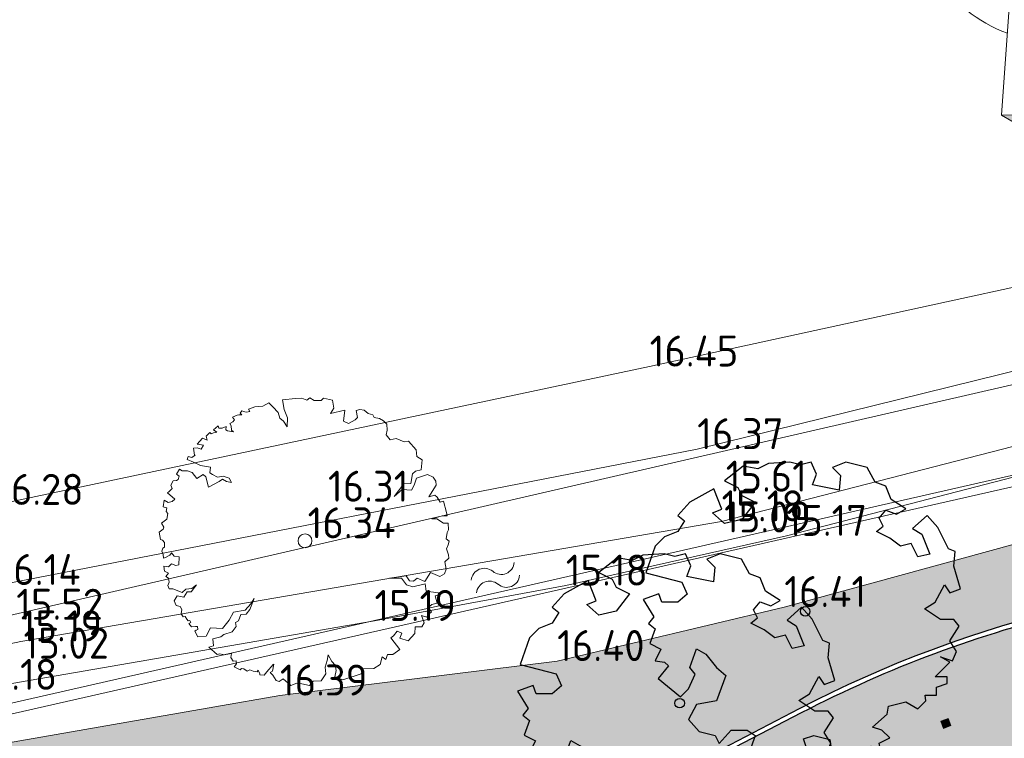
# Model space of a CAD drawing. Header units: metres. Extents: x 174255 to 175175, y 462028 to 462911.
# Tile 65 of 256: x 174477 to 174502, y 462612 to 462630. Entities that reach past the tile are written whole.
import ezdxf

# ---------------------------------------------------------------- set-up
doc = ezdxf.new("R2010")
doc.units = ezdxf.units.M
doc.linetypes.add('VH-OPSLUITBAND_120X250', pattern=[26, 16, -4, 2, -4])
for name, color, linetype, lineweight in [('B-ME-AL-PEIL_MAAIVELD-T20', 8, 'Continuous', 20), ('B-ME-GR-BOOM-S', 8, 'Continuous', 20), ('B-ME-IE-TERREINAFSCHEIDING_KUNSTMATIG_RASTERHEKWERK-G', 8, 'IE-TERREINAFSCHEIDING-KUNSTMATIG-OPEN', 20), ('B-ME-WH-WATERGANG_SLOOT_BODEM-G', 8, 'Continuous', 20), ('B-ME-WH-WATERGANG_SLOOT_INSTEEK-G', 8, 'Continuous', 20), ('B-WE-KL-TRACE_WENSTRACE-A', 252, 'Continuous', 20), ('B-WE-WH-WATER-S', 252, 'Continuous', 20), ('B-XX-KG-GRENS_PERCEEL-G', 213, 'Continuous', 20), ('N-WE-AL-WERKGRENS-G', 173, 'AL-WERKGRENS', 20), ('N-WE-VH-KANTOPSLUITING_ACHTERKANTBAND-G', 50, 'Continuous', 25), ('N-WE-VH-KANTOPSLUITING_OPSLUITBAND_120X250-G', 152, 'VH-OPSLUITBAND_120X250', 25), ('N-WE-VW-MARKERING_LANGS_STREEP_20-280_020-G', 7, 'Continuous', 20), ('X-XX-AL-NOORDPIJL-500-S', 7, 'Continuous', 20)]:
    doc.layers.add(name, color=color, linetype=linetype, lineweight=lineweight)
for name, color, linetype, lineweight, true_color in [('N-WE-GR-BOOM-2E-GROOTTE-S', 7, 'Continuous', 25, 0x00cc00), ('N-WE-GR-GRAS_BERM-BERMENMENGSEL-V', 70, 'Continuous', 25, 0x7fff00), ('N-WE-VH-VERHARDING_BETONSTRAATSTEEN_DUBBELKLINKERS_ROOD-V', 7, 'Continuous', 18, 0xff6a6a)]:
    doc.layers.add(name, color=color, linetype=linetype, lineweight=lineweight, true_color=true_color)
doc.styles.add('NLCS-ISO-M500-T20', font='NLCS-ISO.ttf', dxfattribs={"height": 1})
doc.linetypes.add('AL-WERKGRENS', pattern='A,10,[106,Afdeling.shx,S=1,R=0,X=0,Y=0],-2', length=12)
doc.linetypes.add('IE-TERREINAFSCHEIDING-KUNSTMATIG-OPEN', pattern='A,7,-1.5,[67,NLCS.SHX,S=0.75,R=0,X=0,Y=0],-1.5', length=10)

# ---------------------------------------------------------------- blocks, each defined once
blk = doc.blocks.new('boom')
blk.add_lwpolyline([(-0.3058869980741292, 1.961443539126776), (-0.367967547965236, 2.058375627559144), (-0.4348348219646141, 2.112359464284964), (-0.4631247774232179, 2.207472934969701), (-0.5531377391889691, 2.307727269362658), (-0.6209857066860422, 2.375745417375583), (-0.7266629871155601, 2.320002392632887), (-0.8640880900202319, 2.305284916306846), (-0.9726863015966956, 2.266609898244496), (-0.9458113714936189, 2.227808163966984), (-1.008520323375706, 2.215868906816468), (-1.03390285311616, 2.221838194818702), (-1.086159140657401, 2.23527011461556), (-1.117513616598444, 2.197960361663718), (-1.084666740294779, 2.169604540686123), (-1.135430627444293, 2.169604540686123), (-1.165292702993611, 2.165127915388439), (-1.249446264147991, 2.128632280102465), (-1.21374823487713, 2.083561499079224), (-1.238172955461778, 2.046001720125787), (-1.294538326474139, 2.021588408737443), (-1.271991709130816, 1.976517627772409), (-1.266355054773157, 1.907032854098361), (-1.228778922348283, 1.87322959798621), (-1.330235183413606, 1.893887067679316), (-1.364053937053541, 1.910788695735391), (-1.358417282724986, 1.967127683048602), (-1.424176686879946, 1.937080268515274), (-1.482420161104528, 1.940836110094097), (-1.493692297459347, 1.976517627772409), (-1.572603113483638, 1.910788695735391), (-1.514359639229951, 1.867595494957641), (-1.570723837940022, 1.860083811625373), (-1.615815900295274, 1.843182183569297), (-1.638361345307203, 1.865717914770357), (-1.702241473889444, 1.803745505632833), (-1.679694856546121, 1.732382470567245), (-1.763198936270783, 1.76855995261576), (-1.851489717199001, 1.662658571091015), (-1.745539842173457, 1.645008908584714), (-1.784387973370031, 1.57793787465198), (-1.85502083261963, 1.59911855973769), (-1.918591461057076, 1.595588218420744), (-1.900932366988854, 1.475567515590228), (-1.890337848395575, 1.47203717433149), (-1.943312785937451, 1.436737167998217), (-2.006882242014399, 1.450857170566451), (-2.02807127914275, 1.401436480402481), (-1.918591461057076, 1.352016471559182), (-1.794983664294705, 1.295535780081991), (-1.625464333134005, 1.267295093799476), (-1.636060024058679, 1.168454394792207), (-1.590148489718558, 1.140214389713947), (-1.505388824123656, 1.09432404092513), (-1.410034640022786, 1.111974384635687), (-1.304084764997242, 1.076673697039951), (-1.26170551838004, 1.006073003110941), (-1.349996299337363, 1.020193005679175), (-1.417098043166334, 1.059023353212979), (-1.473604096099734, 1.023723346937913), (-1.660781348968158, 0.9248826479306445), (-1.706692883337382, 1.101384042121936), (-1.752603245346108, 1.143744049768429), (-1.862084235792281, 1.073144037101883), (-1.939780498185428, 1.179044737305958), (-2.021009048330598, 1.207284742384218), (-2.112830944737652, 1.207284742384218), (-2.157668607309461, 1.233627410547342), (-2.207795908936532, 1.145943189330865), (-2.162274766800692, 1.111974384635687), (-2.179932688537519, 1.055493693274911), (-2.211717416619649, 1.041373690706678), (-2.265102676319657, 1.033418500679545), (-2.306358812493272, 0.9604088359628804), (-2.285881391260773, 0.9001723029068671), (-2.335325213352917, 0.8507516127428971), (-2.36357765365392, 0.8260412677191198), (-2.23643874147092, 0.7201405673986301), (-2.282350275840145, 0.6777805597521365), (-2.352983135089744, 0.6601302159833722), (-2.42008370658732, 0.6989605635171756), (-2.44127391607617, 0.5859991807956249), (-2.423615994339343, 0.5789391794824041), (-2.374173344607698, 0.5683495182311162), (-2.38476786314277, 0.5048088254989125), (-2.356514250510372, 0.4730384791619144), (-2.374173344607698, 0.3741977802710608), (-2.465995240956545, 0.3035970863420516), (-2.427147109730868, 0.236526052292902), (-2.437742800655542, 0.2012260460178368), (-2.508375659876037, 0.1518053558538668), (-2.487185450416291, 0.02472465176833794), (-2.448337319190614, 0.0106046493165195), (-2.416176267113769, -0.03011826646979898), (-2.416176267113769, -0.1056329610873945), (-2.442840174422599, -0.123401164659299), (-2.460616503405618, -0.1767057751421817), (-2.438396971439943, -0.2344522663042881), (-2.433952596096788, -0.2966413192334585), (-2.398399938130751, -0.2833149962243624), (-2.322850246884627, -0.2433367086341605), (-2.296186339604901, -0.2078003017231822), (-2.247301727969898, -0.2655467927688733), (-2.162863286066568, -0.2744312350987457), (-2.170781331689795, -0.412212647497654), (-2.219308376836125, -0.4221115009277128), (-2.295564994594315, -0.3943947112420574), (-2.347062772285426, -0.448839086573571), (-2.426291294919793, -0.4369604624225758), (-2.417377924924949, -0.5220912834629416), (-2.34508267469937, -0.5537682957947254), (-2.393609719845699, -0.6111823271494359), (-2.349044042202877, -0.6398890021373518), (-2.333198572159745, -0.7101722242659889), (-2.355987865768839, -0.7674179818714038), (-2.336416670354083, -0.8247080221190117), (-2.272109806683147, -0.8247080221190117), (-2.109946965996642, -0.8903817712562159), (-2.049833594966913, -0.8288998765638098), (-1.946385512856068, -0.8219134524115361), (-1.868099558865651, -0.7562390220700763), (-1.954772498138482, -0.8764089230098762), (-2.02606890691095, -0.8764089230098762), (-2.084783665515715, -0.9672351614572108), (-2.196619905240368, -0.9462752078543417), (-2.251139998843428, -1.030114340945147), (-2.214793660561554, -1.112556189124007), (-2.14674231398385, -1.126996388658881), (-2.119881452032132, -1.18313371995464), (-2.127207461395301, -1.255135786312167), (-2.094242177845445, -1.306391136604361), (-2.061276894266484, -1.301509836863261), (-2.033195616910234, -1.347883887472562), (-2.006334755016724, -1.373511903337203), (-1.983137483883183, -1.367409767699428), (-1.962381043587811, -1.402801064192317), (-1.996567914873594, -1.423547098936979), (-1.952614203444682, -1.480904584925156), (-1.881799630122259, -1.473582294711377), (-1.851276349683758, -1.476023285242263), (-1.84517192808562, -1.523617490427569), (-1.869590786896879, -1.535821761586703), (-1.89523006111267, -1.555347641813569), (-1.84293977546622, -1.650591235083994), (-1.701030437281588, -1.636952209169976), (-1.624783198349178, -1.495622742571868), (-1.419942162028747, -1.506018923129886), (-1.30532276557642, -1.364175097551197), (-1.231639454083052, -1.225058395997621), (-1.02696254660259, -1.195052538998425), (-0.9341758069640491, -1.083213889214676), (-0.8714082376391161, -0.9904691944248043), (-0.9478207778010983, -1.181413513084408), (-1.013317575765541, -1.26324698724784), (-1.100645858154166, -1.265974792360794), (-1.141581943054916, -1.377813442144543), (-1.196161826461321, -1.405091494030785), (-1.185246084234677, -1.473285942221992), (-1.253470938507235, -1.566029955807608), (-1.395380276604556, -1.609674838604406), (-1.449211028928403, -1.651869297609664), (-1.586414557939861, -1.683966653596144), (-1.572767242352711, -1.806074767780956), (-1.651909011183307, -1.830624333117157), (-1.512728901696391, -1.953374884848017), (-1.463606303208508, -1.94246366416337), (-1.389922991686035, -1.958829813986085), (-1.264387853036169, -1.937008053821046), (-1.274154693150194, -2.007791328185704), (-1.235320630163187, -2.06854835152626), (-1.186353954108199, -2.065173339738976), (-1.179600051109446, -2.117492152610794), (-1.220123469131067, -2.164747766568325), (-1.117126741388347, -2.220442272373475), (-1.091799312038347, -2.19850197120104), (-1.051275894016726, -2.200189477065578), (-0.9955564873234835, -2.244070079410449), (-0.9499673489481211, -2.220442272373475), (-0.8891822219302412, -2.242381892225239), (-0.8199550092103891, -2.252508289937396), (-0.8030696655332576, -2.225505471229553), (-0.7743658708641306, -2.28626249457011), (-0.7777434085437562, -2.306515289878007), (-0.7000729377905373, -2.313265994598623), (-0.6561731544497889, -2.252508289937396), (-0.5481107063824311, -2.129306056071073), (-0.5362910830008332, -2.119179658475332), (-0.5582409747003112, -2.244070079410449), (-0.5970762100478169, -2.262634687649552), (-0.5514870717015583, -2.309890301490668), (-0.4958825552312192, -2.403423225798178), (-0.4448970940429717, -2.420410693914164), (-0.3735162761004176, -2.376242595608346), (-0.2409529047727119, -2.488361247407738), (-0.1389796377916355, -2.447590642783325), (-0.05400308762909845, -2.457783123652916), (0.0785602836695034, -2.488361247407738), (0.1431426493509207, -2.41361570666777), (0.2791058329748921, -2.410218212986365), (0.3599697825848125, -2.285145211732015), (0.3450814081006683, -2.174336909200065), (0.3782689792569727, -2.059551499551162), (0.3982423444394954, -1.961784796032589), (0.4636675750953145, -2.077842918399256), (0.519553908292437, -2.138910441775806), (0.5372727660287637, -2.232924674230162), (0.5124666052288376, -2.340019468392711), (0.6494309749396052, -2.392442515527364), (0.9663755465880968, -2.28754941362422), (1.000460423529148, -2.199785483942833), (1.181574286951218, -2.196114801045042), (1.293255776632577, -2.126619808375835), (1.326109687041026, -1.995529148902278), (1.392091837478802, -2.040497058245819), (1.416086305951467, -1.956557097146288), (1.509061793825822, -1.956557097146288), (1.632029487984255, -1.8666219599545), (1.47607071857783, -1.668764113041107), (1.524057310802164, -1.632790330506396), (1.587187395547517, -1.556243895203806), (1.665020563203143, -1.590820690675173), (1.632029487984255, -1.674759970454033), (1.775952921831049, -1.717929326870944), (1.890494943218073, -1.594280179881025), (1.896397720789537, -1.480046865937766), (2.008382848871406, -1.480046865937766), (2.048199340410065, -1.412886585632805), (2.000917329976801, -1.286028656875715), (2.092993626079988, -1.310902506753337), (2.130321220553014, -1.261154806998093), (2.172626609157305, -1.221355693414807), (2.115390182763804, -1.149220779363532), (2.182581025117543, -1.096985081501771), (2.272168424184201, -1.069623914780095), (2.239817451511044, -0.9427659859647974), (2.304519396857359, -0.9203794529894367), (2.29207725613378, -0.8930176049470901), (2.080550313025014, -0.8656557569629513), (2.06810817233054, -0.7387978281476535), (1.854092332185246, -0.7910335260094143), (1.744596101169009, -0.7562097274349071), (1.65749759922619, -0.644276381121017), (1.450948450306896, -0.6393017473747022), (1.736858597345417, -0.6042783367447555), (1.796356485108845, -0.6887898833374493), (1.868380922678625, -0.6919203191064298), (1.927878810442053, -0.6418387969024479), (2.059401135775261, -0.7013102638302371), (2.159608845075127, -0.544807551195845), (2.316183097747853, -0.6105385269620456), (2.397601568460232, -0.5667178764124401), (2.428917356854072, -0.4884665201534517), (2.403849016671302, -0.3588439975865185), (2.471286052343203, -0.2970555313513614), (2.465665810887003, -0.2408834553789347), (2.431196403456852, -0.1345072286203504), (2.458827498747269, -0.0654611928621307), (2.48093214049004, -0.00746263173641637), (2.42566994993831, 0.03672726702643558), (2.44224813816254, 0.1416769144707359), (2.469879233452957, 0.1913905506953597), (2.458827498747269, 0.3073876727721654), (2.381459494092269, 0.3046258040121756), (2.265409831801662, 0.3791955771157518), (2.182516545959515, 0.3791955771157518), (2.35935485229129, 0.4316704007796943), (2.445011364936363, 0.4316704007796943), (2.431196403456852, 0.4896696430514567), (2.380280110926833, 0.6839297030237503), (2.325674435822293, 0.6644365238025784), (2.274970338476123, 0.7502056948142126), (2.232065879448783, 0.7852924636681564), (2.130657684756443, 0.7580028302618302), (2.255468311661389, 0.9568301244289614), (2.247667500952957, 1.027004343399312), (2.200863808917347, 1.097179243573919), (2.107255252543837, 1.143962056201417), (1.916137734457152, 1.077686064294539), (1.877133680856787, 0.9607290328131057), (1.830329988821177, 0.8710616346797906), (1.670414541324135, 0.8866559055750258), (1.533902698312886, 0.7657999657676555), (1.697717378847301, 0.9841204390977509), (1.818628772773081, 0.9880186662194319), (1.845931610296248, 1.151759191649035), (1.900536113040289, 1.198542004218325), (1.998045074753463, 1.22193341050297), (2.017222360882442, 1.394816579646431), (1.920916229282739, 1.451441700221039), (1.912237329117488, 1.565008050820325), (1.781351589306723, 1.716587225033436), (1.70282295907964, 1.706775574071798), (1.570305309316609, 1.760739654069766), (1.462328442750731, 1.741116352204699), (1.393614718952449, 1.824515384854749), (1.413246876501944, 1.903007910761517), (1.408339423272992, 2.006030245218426), (1.348060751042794, 2.065731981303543), (1.279852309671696, 2.105967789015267), (1.188162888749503, 2.123849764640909), (1.163563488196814, 2.169674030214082), (1.084173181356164, 2.192027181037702), (1.018201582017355, 2.250144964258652), (0.9432849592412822, 2.259085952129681), (0.8782699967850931, 2.241509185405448), (0.9028096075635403, 2.123770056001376), (0.8635452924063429, 2.084523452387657), (0.745752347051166, 2.020747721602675), (0.6623150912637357, 2.059994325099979), (0.6837140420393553, 2.248067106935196), (0.4365452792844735, 2.192450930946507), (0.495441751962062, 2.285661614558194), (0.4709009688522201, 2.423024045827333), (0.3187523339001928, 2.457364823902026), (0.2794880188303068, 2.413212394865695), (0.1567864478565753, 2.413212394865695), (0.08316527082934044, 2.462270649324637), (0.02917742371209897, 2.418118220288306), (-0.05691346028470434, 2.454903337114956), (-0.1622366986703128, 2.452458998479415), (-0.3862238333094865, 2.424999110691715), (-0.3586719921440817, 2.258476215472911), (-0.2992636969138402, 2.118135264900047), (-0.3058869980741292, 1.961443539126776)])
blk.add_circle((0, 0), 0.12)
blk = doc.blocks.new('water')
at = {"linetype": 'Continuous'}
for centre, radius, start, end in [((0.2997979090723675, -0.1605370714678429), 0.3400749, 28.13778714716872, 151.8316499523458), ((0.9001997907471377, 0.1494030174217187), 0.33496494, 206.4585658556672, 333.511009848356), ((0.2996067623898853, -0.5198982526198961), 0.3400745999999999, 28.13778724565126, 151.8316900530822), ((0.900008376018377, -0.2105970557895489), 0.33496506, 206.4585357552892, 333.5110164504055)]:
    blk.add_arc(centre, radius, start, end, dxfattribs=at)
blk = doc.blocks.new('SGR-BOOM_2EGROOTTE')
at = {"linetype": 'Continuous', "flags": 128}
blk.add_lwpolyline([(2.215013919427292, 2.88988874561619), (2.077170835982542, 3.233869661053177), (1.803764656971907, 3.336936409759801), (1.596449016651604, 3.714527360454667), (1.04515926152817, 3.852310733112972), (0.702298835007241, 3.714467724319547), (0.9096030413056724, 3.508311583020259), (0.873772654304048, 3.129583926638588), (0.1869037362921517, 3.26735825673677), (0.288849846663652, 3.543005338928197), (0.1510090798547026, 3.85225109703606), (-0.1235061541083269, 3.783882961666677), (-0.3991509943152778, 3.85221440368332), (-0.948188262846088, 3.817442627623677), (-1.223819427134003, 3.680724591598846), (-1.602549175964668, 3.747928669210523), (-2.084334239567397, 3.370291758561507), (-1.740332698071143, 3.198879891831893), (-1.637233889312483, 2.991596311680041), (-1.293232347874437, 2.820184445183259), (-1.637192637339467, 2.373086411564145), (-2.084260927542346, 2.271092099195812), (-2.393534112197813, 2.544470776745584), (-2.15066278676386, 2.640900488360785), (-2.358840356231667, 3.165223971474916), (-2.97844772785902, 2.82007204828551), (-3.287679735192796, 2.47606131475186), (-3.11511524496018, 2.338252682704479), (-3.287652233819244, 2.06372138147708), (-3.632753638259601, 1.92587822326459), (-3.872522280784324, 1.686077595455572), (-4.113381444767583, 0.9969608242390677), (-3.185600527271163, 0.7561175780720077), (-3.047759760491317, 0.4468718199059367), (-3.287530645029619, 0.2406858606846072), (-3.69987057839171, 0.2406583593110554), (-3.778537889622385, 0.4561493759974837), (-4.181685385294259, 0.3089760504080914), (-3.906015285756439, -0.1380806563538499), (-4.043823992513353, -0.3095246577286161), (-3.872379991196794, -0.4473333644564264), (-4.010174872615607, -0.8260678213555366), (-3.721079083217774, -0.9705916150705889), (-3.872324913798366, -1.273133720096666), (-3.63253803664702, -1.306732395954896), (-3.524403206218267, -1.401613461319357), (-3.792288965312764, -1.729721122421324), (-3.219017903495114, -2.201975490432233), (-3.011741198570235, -1.99579169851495), (-2.840331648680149, -1.617054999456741), (-2.978163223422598, -1.445629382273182), (-2.806760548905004, -0.963807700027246), (-2.56472574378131, -1.101611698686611), (-2.28906251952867, -1.445583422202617), (-2.049264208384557, -1.650616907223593), (-2.289005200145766, -2.304998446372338), (-2.80666429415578, -2.406997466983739), (-3.011688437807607, -2.786856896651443), (-2.736027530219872, -3.09609346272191), (-2.324801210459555, -3.199151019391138), (-2.273251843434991, -3.30223256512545), (-2.221702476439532, -3.405314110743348), (-1.91134998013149, -3.061303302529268), (-1.499010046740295, -3.061275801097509), (-1.292830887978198, -3.199082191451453), (-1.394774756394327, -3.508343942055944), (-1.394756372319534, -3.783984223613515), (-0.9476743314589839, -3.888159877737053), (-0.5006016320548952, -3.852274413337), (-0.3986233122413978, -4.059558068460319), (-0.1913489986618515, -3.817518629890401), (0.08316167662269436, -3.680800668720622), (-0.04827893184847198, -3.289392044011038), (0.2209496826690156, -3.198981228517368), (0.6344170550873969, -3.303159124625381), (0.7027989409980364, -3.783844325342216), (0.9437016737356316, -3.747972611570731), (1.183495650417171, -3.888017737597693), (1.70001348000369, -3.474522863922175), (1.94204589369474, -3.576471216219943), (1.906178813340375, -3.405038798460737), (2.18180990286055, -3.267200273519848), (1.975626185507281, -3.061044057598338), (1.734716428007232, -2.991589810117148), (2.113418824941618, -2.648694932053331), (2.147019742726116, -2.442522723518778), (2.594087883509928, -2.338287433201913), (2.904474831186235, -2.510822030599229), (3.109510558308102, -2.304638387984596), (3.09551412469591, -2.161506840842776), (3.385141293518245, -2.16148752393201), (3.385127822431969, -1.959509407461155), (3.660761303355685, -1.857526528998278), (3.660749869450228, -1.686091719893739), (3.351494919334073, -1.686112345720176), (3.730194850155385, -1.306241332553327), (3.48928060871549, -1.169557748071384), (3.798542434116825, -1.272622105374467), (3.901611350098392, -1.03171010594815), (3.730158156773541, -0.7560812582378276), (3.969917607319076, -0.3784604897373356), (3.832086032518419, -0.2070348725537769), (3.489216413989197, -0.2070577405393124), (3.075737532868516, 0.06967545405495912), (3.351366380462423, 0.2411286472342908), (3.592241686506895, 0.68821980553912), (3.730075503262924, 0.483179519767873), (4.00346800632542, 0.5851622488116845), (3.831994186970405, 1.170046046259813), (3.86782457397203, 1.548773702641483), (3.694144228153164, 1.617111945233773), (3.418467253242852, 2.16725363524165), (3.143174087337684, 2.473426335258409), (2.769971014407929, 2.137863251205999), (3.007259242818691, 1.99579139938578), (3.213463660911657, 1.479259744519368), (2.904213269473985, 1.410889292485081), (2.731635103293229, 1.753747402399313), (2.455999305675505, 1.686499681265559), (2.18146576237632, 1.892651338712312), (1.837464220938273, 2.064063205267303), (2.008889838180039, 2.201894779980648), (1.905791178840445, 2.406937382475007), (2.077212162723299, 2.614239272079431), (2.352859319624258, 2.511172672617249), (2.593755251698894, 2.649008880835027)], close=True, dxfattribs=at)
at = {"linetype": 'Continuous'}
blk.add_circle((0, 0), 0.1231508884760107, dxfattribs=at)
blk = doc.blocks.new('Noordpijl500')
for points in [[(-0.01777800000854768, 19.99999199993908), (0.925792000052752, 7.266769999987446), (1.088198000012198, 7.266783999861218)], [(-1.044281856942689, 6.834925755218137, -0.2128131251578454), (1.196831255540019, 4.74028861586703, -0.487036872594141), (1.113564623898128, 4.590249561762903, -0.4873257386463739), (0.995579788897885, 4.463890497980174, 0.04365605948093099), (0.9281599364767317, 4.463890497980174, -0.3366757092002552), (0.9386632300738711, 4.338014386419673, -0.2603613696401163), (0.5884226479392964, 4.278890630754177, 0.5140233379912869), (1.053437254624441, 4.369108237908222, 0.2791441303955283), (1.208393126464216, 4.521408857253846, 0.3665269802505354), (1.288945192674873, 4.779211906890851, 0.244981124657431)], [(1.714480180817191, 5.982607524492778, 0.2158916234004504), (1.580915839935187, 6.135451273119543, 0.2093204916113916), (1.372040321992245, 6.12374737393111, -0.3829798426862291), (1.610965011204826, 6.016610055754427, 1.388813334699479), (1.688991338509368, 5.861742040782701, -0.7422852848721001), (1.876162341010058, 5.731984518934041, 0.1575239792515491), (1.876162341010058, 5.647491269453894, -0.5904990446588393), (2.051257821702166, 5.273306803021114, 0.729291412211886), (1.977911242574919, 5.72683220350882, 0.5401187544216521)], [(1.807299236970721, 5.003715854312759, 0.2624816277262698), (1.786331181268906, 4.840388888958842, -0.1047944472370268), (2.142757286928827, 3.66421565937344), (2.242392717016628, 3.672746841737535, 0.1157800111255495)], [(1.392520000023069, 3.771473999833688), (1.184512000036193, 3.773854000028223), (1.464057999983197, 0.001730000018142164), (-1.464057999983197, -0.001730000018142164), (-1.197631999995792, -0.1609119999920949), (1.731281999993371, -0.155051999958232)]]:
    blk.add_hatch(color=256).paths.add_polyline_path(points)
for p, q in [((-0.9390820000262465, 7.265004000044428), (-0.01777800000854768, 19.99999199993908)), ((-4.265465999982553, 5.595841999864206), (-3.20302400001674, 5.59593800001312)), ((3.196429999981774, 5.601306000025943), (4.258872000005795, 5.602199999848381)), ((-1.464057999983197, -0.001730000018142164), (-1.192382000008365, 3.771243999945))]:
    blk.add_line(p, q)
for points in [[(0.925792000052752, 7.266769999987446), (-0.01777800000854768, 19.99999199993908), (1.088198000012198, 7.266783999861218), (0.925792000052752, 7.266769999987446)], [(-1.464057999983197, -0.001730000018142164), (1.464057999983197, 0.001730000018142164), (1.184512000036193, 3.773854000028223)], [(1.392520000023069, 3.771473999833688), (1.731281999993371, -0.155051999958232), (-1.197631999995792, -0.1609119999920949), (-1.464057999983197, -0.001730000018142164)], [(1.184512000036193, 3.773854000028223), (1.392520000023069, 3.771473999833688)], [(2.142757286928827, 3.66421565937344), (2.242392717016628, 3.672746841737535)]]:
    blk.add_lwpolyline(points)
for points in [[(0.9386632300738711, 4.338014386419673, -0.2603613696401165), (0.5884226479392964, 4.278890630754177, 0.1875772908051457), (-0.3003455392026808, 4.857681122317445, -0.09106094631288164), (-1.069278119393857, 5.171970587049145), (-0.8295703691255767, 5.137741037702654), (-0.9603200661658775, 5.246653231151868), (-1.944532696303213, 5.528475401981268), (-2.329188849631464, 5.638618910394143), (-2.597158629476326, 5.902384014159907, -1.000000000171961), (-2.53460757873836, 5.965932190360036, -0.1131413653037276), (-1.011400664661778, 5.738722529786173, 0.05766717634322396), (-2.15162480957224, 6.384624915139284, -0.2974781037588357), (-2.246790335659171, 6.52604642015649, -0.5414518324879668), (-2.187480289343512, 6.565957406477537, -0.1272981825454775), (-1.486515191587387, 6.385087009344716, 0.1272981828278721), (-1.382956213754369, 6.358365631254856, -0.09177546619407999), (-0.4747415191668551, 6.024812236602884, -0.01543052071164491), (-1.052479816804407, 6.619481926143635, -0.1967455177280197), (-1.121162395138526, 6.806725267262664, -0.671199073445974), (-1.044281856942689, 6.834925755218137, -0.2128131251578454), (1.196831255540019, 4.74028861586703, -0.4870368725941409), (1.113564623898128, 4.590249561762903, -0.4873257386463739), (0.995579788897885, 4.463890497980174, 0.04365605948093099), (0.9281599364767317, 4.463890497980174, -0.3366757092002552), (0.9386632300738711, 4.338014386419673, -1.051577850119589)], [(-1.044281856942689, 6.834925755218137, -0.2449811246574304), (1.288945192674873, 4.779211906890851, -0.3665269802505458), (1.208393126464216, 4.521408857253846, -0.2791441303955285), (1.053437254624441, 4.369108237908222, -0.5140233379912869), (0.5884226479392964, 4.278890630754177)], [(1.271879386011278, 6.034281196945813, -0.3498512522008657), (1.580915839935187, 6.135451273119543, -0.2158916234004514), (1.714480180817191, 5.982607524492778, -0.5401187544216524), (1.977911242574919, 5.72683220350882, -0.7292914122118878), (2.051257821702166, 5.273306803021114, 0.5904990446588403), (1.876162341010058, 5.647491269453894, -0.1575239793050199), (1.876162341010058, 5.731984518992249, 0.7422852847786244), (1.688991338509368, 5.861742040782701, -1.38881333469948), (1.610965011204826, 6.016610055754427, 0.3821729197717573), (1.372566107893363, 6.123914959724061)], [(2.006545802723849, 5.058032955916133, 0.4889574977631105), (1.807299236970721, 5.003715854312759, -0.1157800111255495), (2.242392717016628, 3.672746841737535)], [(1.786331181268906, 4.840388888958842, -0.1047944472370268), (2.142757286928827, 3.66421565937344)]]:
    blk.add_lwpolyline(points, format="xyb")
for centre, radius, start, end in [((-0.01295199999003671, 5.60137799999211), 3.728148, 102.1001819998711, 249.630196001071), ((0.008552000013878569, 5.599230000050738), 3.7281472, 294.0763980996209, 75.88679500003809), ((1.941658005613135, 4.903457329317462), 0.1676426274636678, 143.269696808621, 202.0989732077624)]:
    blk.add_arc(centre, radius, start, end)

msp = doc.modelspace()

# ---------------------------------------------------------------- hatches: boundary and pattern name
at = {"layer": 'B-WE-KL-TRACE_WENSTRACE-A'}
h = msp.add_hatch(dxfattribs=at)
h.set_pattern_fill('AKL-WENSTRACE', color=256, scale=5, pattern_type=2)
h.set_pattern_definition([(45, (7009.968226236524, -5333.280170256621), (-0.4419417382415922, 0.4419417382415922), [])])
edge = h.paths.add_edge_path()
edge.add_line((174561.1605458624, 462532.0989702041), (174561.0658023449, 462524.9997435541))
edge.add_line((174561.0658023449, 462524.9997435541), (174533.2316158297, 462525.3712118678))
edge.add_line((174533.2316158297, 462525.3712118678), (174531.9525033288, 462540.8590575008))
edge.add_arc((174457.7047188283, 462534.7270267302), 74.50057251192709, 4.721271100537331, 10.37402687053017)
edge.add_line((174530.9874455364, 462548.1425875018), (174544.1329476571, 462551.271554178))
edge.add_line((174544.1329476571, 462551.271554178), (174535.9280328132, 462585.6910932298))
edge.add_line((174535.9280328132, 462585.6910932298), (174534.9558274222, 462585.456952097))
edge.add_line((174534.9558274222, 462585.456952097), (174542.9514576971, 462551.9153598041))
edge.add_line((174542.9514576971, 462551.9153598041), (174532.1318001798, 462549.3400037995))
edge.add_line((174532.1318001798, 462549.3400037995), (174514.6897295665, 462547.8994954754))
edge.add_line((174514.6897295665, 462547.8994954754), (174503.1916710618, 462543.9082026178))
edge.add_line((174503.1916710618, 462543.9082026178), (174492.5572720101, 462565.7406922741))
edge.add_line((174492.5572720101, 462565.7406922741), (174491.6423641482, 462565.3354025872))
edge.add_line((174491.6423641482, 462565.3354025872), (174502.6812554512, 462542.672487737))
edge.add_line((174502.6812554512, 462542.672487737), (174514.898133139, 462546.9133025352))
edge.add_line((174514.898133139, 462546.9133025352), (174529.9727263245, 462548.1582852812))
edge.add_arc((174457.7283650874, 462534.6297139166), 73.50013587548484, 4.721245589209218, 10.606441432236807, ccw=False)
edge.add_line((174530.9791102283, 462540.6793676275), (174532.8609677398, 462517.8933197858))
edge.add_line((174532.8609677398, 462517.8933197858), (174519.7026749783, 462516.8066007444))
edge.add_line((174519.7026749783, 462516.8066007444), (174520.5656463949, 462509.8115966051))
edge.add_line((174520.5656463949, 462509.8115966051), (174521.5581221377, 462509.9340380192))
edge.add_line((174521.5581221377, 462509.9340380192), (174520.8226348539, 462515.8956915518))
edge.add_line((174520.8226348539, 462515.8956915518), (174533.9398826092, 462516.9790207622))
edge.add_line((174533.9398826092, 462516.9790207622), (174533.3294904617, 462524.369816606))
edge.add_line((174533.3294904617, 462524.369816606), (174562.0768783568, 462523.9861609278))
edge.add_line((174562.0768783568, 462523.9861609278), (174562.1716244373, 462531.0855834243))
edge.add_line((174562.1716244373, 462531.0855834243), (174592.9443543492, 462530.6751003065))
edge.add_line((174592.9443543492, 462530.6751003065), (174593.9421617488, 462530.8117859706))
edge.add_line((174593.9421617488, 462530.8117859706), (174593.6844746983, 462531.7996495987))
edge.add_line((174593.6844746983, 462531.7996495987), (174594.3033468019, 462578.1946979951))
edge.add_line((174594.3033468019, 462578.1946979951), (174594.7134778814, 462578.9431135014))
edge.add_line((174594.7134778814, 462578.9431135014), (174594.958302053, 462597.2904152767))
edge.add_line((174594.958302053, 462597.2904152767), (174594.5584503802, 462597.2957508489))
edge.add_line((174594.5584503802, 462597.2957508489), (174594.8775345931, 462621.2165697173))
edge.add_line((174594.8775345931, 462621.2165697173), (174600.3170870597, 462627.9729559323))
edge.add_arc((174655.7627324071, 462618.2020597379), 56.3000000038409, 160.1144639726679, 170.0056796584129, ccw=False)
edge.add_line((174602.8196748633, 462637.3520638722), (174601.8793008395, 462637.6922060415))
edge.add_arc((174655.762732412, 462618.2020597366), 57.30000000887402, 160.1144639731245, 169.7474836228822)
edge.add_line((174599.3776482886, 462628.4007012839), (174593.8822257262, 462621.5749196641))
edge.add_line((174593.8822257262, 462621.5749196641), (174593.5585394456, 462597.3090971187))
edge.add_line((174593.5585394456, 462597.3090971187), (174576.797482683, 462597.5326759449))
edge.add_line((174576.797482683, 462597.5326759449), (174576.761245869, 462594.8161070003))
edge.add_line((174576.761245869, 462594.8161070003), (174561.8637666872, 462595.0148272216))
edge.add_line((174561.8637666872, 462595.0148272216), (174561.8355865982, 462592.902247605))
edge.add_line((174561.8355865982, 462592.902247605), (174520.4699462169, 462583.0442731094))
edge.add_line((174520.4699462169, 462583.0442731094), (174513.374465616, 462612.8097460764))
edge.add_line((174513.374465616, 462612.8097460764), (174505.3179127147, 462610.8895252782))
edge.add_arc((174511.4138291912, 462585.3131868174), 26.29276110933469, 103.4058786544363, 117.4871049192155)
edge.add_line((174499.2784323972, 462608.6378825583), (174483.0795162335, 462600.2105934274))
edge.add_line((174483.0795162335, 462600.2105934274), (174483.5053150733, 462599.304880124))
edge.add_line((174483.5053150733, 462599.304880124), (174499.7399512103, 462607.7507521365))
edge.add_arc((174511.413878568, 462585.3130543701), 25.29290139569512, 103.4059164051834, 117.4871426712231, ccw=False)
edge.add_line((174505.5497610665, 462609.9167733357), (174512.6335959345, 462611.6051538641))
edge.add_line((174512.6335959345, 462611.6051538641), (174519.7290700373, 462581.8397081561))
edge.add_line((174519.7290700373, 462581.8397081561), (174562.8251084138, 462592.1100591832))
edge.add_line((174562.8251084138, 462592.1100591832), (174562.8503397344, 462594.0015781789))
edge.add_line((174562.8503397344, 462594.0015781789), (174577.7478189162, 462593.8028579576))
edge.add_line((174577.7478189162, 462593.8028579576), (174577.7840557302, 462596.5194269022))
edge.add_line((174577.7840557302, 462596.5194269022), (174593.9450484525, 462596.3038524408))
edge.add_line((174593.9450484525, 462596.3038524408), (174593.7168884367, 462579.2053746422))
edge.add_line((174593.7168884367, 462579.2053746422), (174593.3068688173, 462578.4571625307))
edge.add_line((174593.3068688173, 462578.4571625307), (174592.6826168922, 462531.6784914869))
edge.add_line((174592.6826168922, 462531.6784914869), (174561.1605458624, 462532.0989702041))
at = {"layer": 'N-WE-GR-GRAS_BERM-BERMENMENGSEL-V', "transparency": 33554559}
h = msp.add_hatch(color=256, dxfattribs=at)
h.dxf.hatch_style = 1
edge = h.paths.add_edge_path()
edge.add_arc((174444.6898391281, 462590.7989217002), 18.69000000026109, 44.81903165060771, 87.2533835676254, ccw=False)
edge.add_arc((174468.5022701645, 462614.4614023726), 14.87999945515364, 224.8190298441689, 297.4857675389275)
edge.add_line((174475.36981046, 462601.2609753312), (174497.2060338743, 462612.6210049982))
edge.add_arc((174511.4138934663, 462585.3130144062), 30.78294372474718, 103.40591640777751, 117.48715451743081, ccw=False)
edge.add_line((174504.276918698, 462615.2571827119), (174557.4516927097, 462627.9310032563))
edge.add_arc((174564.5832781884, 462597.9782973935), 30.78999999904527, 96.21159540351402, 103.39247755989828, ccw=False)
edge.add_line((174561.2517833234, 462628.587531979), (174571.5407673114, 462629.7073802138))
edge.add_arc((174574.8722621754, 462599.0981456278), 30.78999999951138, 81.17155930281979, 96.21159540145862, ccw=False)
edge.add_line((174579.5977992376, 462629.5233555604), (174593.8750633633, 462627.3058608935))
edge.add_line((174593.8750633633, 462627.3058608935), (174594.178946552, 462629.2624024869))
edge.add_line((174594.178946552, 462629.2624024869), (174598.2303710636, 462628.6331494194))
edge.add_arc((174598.3684997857, 462629.5224865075), 0.9000000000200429, 261.1715593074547, 348.8422133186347)
edge.add_arc((174655.7627324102, 462618.2020597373), 57.60000000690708, 160.1144639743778, 168.842213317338, ccw=False)
edge.add_line((174601.5971886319, 462637.7942486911), (174605.23248362, 462647.8445667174))
edge.add_line((174605.23248362, 462647.8445667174), (174601.3139031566, 462647.6062455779))
edge.add_line((174601.3139031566, 462647.6062455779), (174602.5844432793, 462644.6543776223))
edge.add_line((174602.5844432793, 462644.6543776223), (174598.3551943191, 462643.7279207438))
edge.add_arc((174598.7831649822, 462641.7742469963), 2.000000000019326, -77.03845651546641, 102.35600575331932, ccw=False)
edge.add_line((174599.2317590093, 462639.8252053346), (174594.578449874, 462638.7541935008))
edge.add_line((174594.578449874, 462638.7541935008), (174590.6386961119, 462637.8074849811))
edge.add_line((174590.6386961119, 462637.8074849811), (174580.1684587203, 462635.4378745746))
edge.add_line((174580.1684587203, 462635.4378745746), (174572.1363645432, 462633.5709256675))
edge.add_line((174572.1363645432, 462633.5709256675), (174562.8114204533, 462631.1688507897))
edge.add_line((174562.8114204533, 462631.1688507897), (174551.5369909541, 462628.4393892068))
edge.add_line((174551.5369909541, 462628.4393892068), (174533.0577663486, 462623.6756262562))
edge.add_line((174533.0577663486, 462623.6756262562), (174520.2202265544, 462621.1871817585))
edge.add_line((174520.2202265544, 462621.1871817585), (174509.4742103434, 462618.7105026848))
edge.add_line((174509.4742103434, 462618.7105026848), (174496.8234385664, 462615.2490303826))
edge.add_line((174496.8234385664, 462615.2490303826), (174490.9642852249, 462613.8544099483))
edge.add_line((174490.9642852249, 462613.8544099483), (174483.8156052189, 462612.964065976))
edge.add_line((174483.8156052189, 462612.964065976), (174473.7450056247, 462611.2067648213))
edge.add_line((174473.7450056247, 462611.2067648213), (174464.2093834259, 462609.2905380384))
edge.add_line((174464.2093834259, 462609.2905380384), (174459.1696462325, 462608.2476951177))
edge.add_arc((174458.3591204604, 462612.1647154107), 4.000000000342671, 181.6399784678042, 281.6908809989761, ccw=False)
edge.add_line((174454.3607589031, 462612.0502389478), (174454.2223645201, 462616.8839905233))
edge.add_line((174454.2223645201, 462616.8839905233), (174453.6096489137, 462616.8745366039))
edge.add_line((174453.6096489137, 462616.8745366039), (174453.5575883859, 462611.8593093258))
edge.add_line((174453.5575883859, 462611.8593093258), (174453.4072333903, 462611.4954502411))
edge.add_line((174453.4072333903, 462611.4954502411), (174452.9818131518, 462611.3608235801))
edge.add_line((174452.9818131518, 462611.3608235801), (174452.4083397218, 462611.3079201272))
edge.add_line((174452.4083397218, 462611.3079201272), (174450.4660534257, 462611.3247696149))
edge.add_line((174450.4660534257, 462611.3247696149), (174448.5942650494, 462611.3410075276))
edge.add_line((174448.5942650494, 462611.3410075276), (174437.288691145, 462611.4387621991))
edge.add_line((174437.288691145, 462611.4387621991), (174437.0067125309, 462609.9591014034))
edge.add_line((174437.0067125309, 462609.9591014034), (174437.0028789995, 462609.8791933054))
edge.add_line((174437.0028789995, 462609.8791933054), (174445.585447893, 462609.467450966))
at = {"layer": 'N-WE-VH-VERHARDING_BETONSTRAATSTEEN_DUBBELKLINKERS_ROOD-V'}
h = msp.add_hatch(color=256, dxfattribs=at)
h.dxf.hatch_style = 1
edge = h.paths.add_edge_path()
edge.add_line((174588.6999796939, 462624.3753946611), (174589.2478902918, 462627.9030984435))
edge.add_line((174589.2478902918, 462627.9030984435), (174579.5793820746, 462629.404777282))
edge.add_arc((174574.8722621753, 462599.0981456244), 30.67000000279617, 81.17155930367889, 96.21159540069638)
edge.add_line((174571.5537513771, 462629.5880847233), (174561.2647673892, 462628.4682364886))
edge.add_arc((174564.5832781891, 462597.9782973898), 30.67000000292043, 96.21159540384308, 103.3924775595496)
edge.add_line((174557.4794871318, 462627.8142665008), (174504.3047404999, 462615.1404524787))
edge.add_arc((174511.4138934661, 462585.3130144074), 30.6629437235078, 103.4059164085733, 117.4871545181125)
edge.add_line((174497.2614198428, 462612.5145512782), (174475.4250522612, 462601.154446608))
edge.add_line((174475.4250522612, 462601.154446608), (174477.0726744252, 462597.9873910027))
edge.add_line((174477.0726744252, 462597.9873910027), (174498.9091524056, 462609.3475531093))
edge.add_arc((174511.4138934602, 462585.313014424), 27.0929437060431, 103.4059164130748, 117.48715452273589, ccw=False)
edge.add_line((174505.1324391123, 462611.6677280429), (174558.3063711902, 462624.3413480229))
edge.add_arc((174564.5832781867, 462597.9782974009), 27.09999999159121, 96.21159540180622, 103.3924775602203, ccw=False)
edge.add_line((174561.6510433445, 462624.9191956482), (174571.9400273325, 462626.039043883))
edge.add_arc((174574.8722621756, 462599.0981456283), 27.09999999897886, 81.17155930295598, 96.21159540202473, ccw=False)
edge.add_line((174579.0314714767, 462625.8770734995), (174588.6999796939, 462624.3753946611))
at = {"layer": 'N-WE-VW-MARKERING_LANGS_STREEP_20-280_020-G'}
h = msp.add_hatch(color=256, dxfattribs=at)
h.dxf.hatch_style = 1
h.paths.add_polyline_path([(174501.0492550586, 462612.3739726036), (174500.8627336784, 462612.3017938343), (174500.9349124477, 462612.115272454), (174501.1214338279, 462612.1874512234)])

# ---------------------------------------------------------------- linework, layer by layer
at = {"layer": 'B-ME-IE-TERREINAFSCHEIDING_KUNSTMATIG_RASTERHEKWERK-G', "ltscale": 0.5, "flags": 128}
msp.add_lwpolyline([(174602.6099999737, 462646.4174329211), (174592.3515729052, 462644.205280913), (174571.3848788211, 462639.4417354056), (174561.3321820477, 462636.9759467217), (174549.796275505, 462634.1404821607), (174531.6281231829, 462629.7794567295), (174510.7268119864, 462625.2396277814), (174493.3507105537, 462621.4555547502), (174476.4966659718, 462617.8854839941), (174463.5818667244, 462615.3514274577), (174462.0222012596, 462616.6530199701)], dxfattribs=at)
at = {"layer": 'B-ME-WH-WATERGANG_SLOOT_BODEM-G'}
for points in [[(174511.4067268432, 462621.6290017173), (174495.2067348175, 462617.4601388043), (174477.129342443, 462614.3609726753), (174461.4915792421, 462611.0509458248), (174458.7475003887, 462610.7463035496), (174457.5521725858, 462611.6338551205)], [(174451.7160252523, 462600.7216845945), (174451.4858955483, 462602.7246101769), (174450.9393958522, 462605.7282666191), (174451.3048497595, 462606.8382876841), (174452.2260987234, 462607.5974478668), (174454.1302431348, 462607.9755734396), (174458.1966487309, 462609.2528866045), (174463.6774152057, 462610.5714527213), (174475.9513691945, 462613.1112292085), (174486.2549255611, 462614.889008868), (174491.187643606, 462615.8016526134), (174496.8815004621, 462617.0846363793), (174509.8011239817, 462620.4308876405)]]:
    msp.add_lwpolyline(points, dxfattribs=at)
at = {"layer": 'B-ME-WH-WATERGANG_SLOOT_INSTEEK-G'}
for points in [[(174458.4591260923, 462614.2056512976), (174458.8279125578, 462613.1431344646), (174460.0556037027, 462612.3353180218), (174463.4438513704, 462613.0645955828), (174476.559075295, 462615.8171595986), (174494.5761910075, 462619.3221618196), (174510.8481336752, 462623.3378319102)], [(174509.4742103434, 462618.7105026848), (174496.8234385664, 462615.2490303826), (174490.9642852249, 462613.8544099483), (174483.8156052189, 462612.964065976), (174473.7450056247, 462611.2067648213), (174464.2093834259, 462609.2905380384), (174458.2851063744, 462608.326374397), (174454.8078265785, 462607.144531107), (174452.7107550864, 462605.9302996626), (174452.3920952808, 462604.8249864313), (174453.013601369, 462601.9095027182), (174455.8792059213, 462600.7307549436), (174459.4158319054, 462597.8623478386), (174460.5683617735, 462595.8905164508), (174462.9141022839, 462587.4654427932), (174467.9338847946, 462567.6825835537), (174473.7352654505, 462545.2316770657), (174480.3803041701, 462520.8990904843)]]:
    msp.add_lwpolyline(points, dxfattribs=at)
at = {"layer": 'B-XX-KG-GRENS_PERCEEL-G', "flags": 128}
for points in [[(174459.944, 462611.143), (174602.775, 462644.041)], [(174448.227, 462605.977), (174539.367, 462626.677), (174589.665, 462638.1), (174607.971, 462642.257), (174608.681, 462642.418)]]:
    msp.add_lwpolyline(points, dxfattribs=at)
at = {"layer": 'N-WE-AL-WERKGRENS-G', "flags": 128}
msp.add_lwpolyline([(174681.5973007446, 462243.5125462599), (174681.058, 462261.019), (174682.966, 462284.801), (174683.583, 462297.765), (174686.249, 462320.652), (174688.507, 462336.11), (174690.024, 462341.923), (174715.341, 462404.33), (174717.601, 462411.68), (174737.648, 462460.859), (174741.719, 462470.505), (174748.8174954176, 462487.3586613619), (174674.4426188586, 462494.0136810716, 0.04199874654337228), (174666.0577772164, 462494.0580673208), (174643.5965542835, 462492.2877370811, -0.02119842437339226), (174639.3615599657, 462492.1340915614), (174613.9155730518, 462492.2899863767), (174609.2232672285, 462496.2598588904), (174608.9575721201, 462517.182709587), (174610.5956108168, 462533.7283149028), (174610.9540414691, 462546.9261407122), (174609.5377019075, 462546.9261407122), (174609.5576061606, 462563.2145506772), (174618.4041220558, 462564.58360208), (174617.8821627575, 462574.521242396), (174609.6591004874, 462573.6964514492), (174609.1962527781, 462609.6936768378), (174614.4864065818, 462610.5266680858), (174612.9706969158, 462619.9735749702), (174609.0880396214, 462619.5310938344), (174608.9272320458, 462630.6163253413), (174611.9378306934, 462638.3239748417), (174653.3349444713, 462646.1372608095), (174694.6818985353, 462654.970900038), (174753.65584954, 462669.6940842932), (174754.2374067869, 462666.5807575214), (174760.4149001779, 462667.3878026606), (174761.8521453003, 462678.247315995), (174772.3394313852, 462679.7783996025), (174801.2688373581, 462672.4202533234), (174803.3914212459, 462678.6153061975), (174801.3912631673, 462679.5941639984), (174797.2767374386, 462686.2291198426), (174795.7751198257, 462697.8273500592), (174787.848539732, 462696.8455267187), (174788.4591136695, 462691.5931226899), (174783.4545685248, 462686.9545733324), (174765.0261672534, 462688.3792341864), (174763.0242693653, 462691.2723908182), (174740.9829572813, 462686.155677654), (174741.9639806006, 462681.4808580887), (174695.5872891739, 462670.3409632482), (174674.2147626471, 462665.2945028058), (174611.4374820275, 462653.0732600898), (174598.8645312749, 462662.13523327), (174595.0223441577, 462656.9130516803), (174598.2662547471, 462653.8008350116), (174601.5634410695, 462645.0663725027), (174585.1842807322, 462641.5586732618), (174585.8464585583, 462637.5875608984), (174468.1056243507, 462610.7709373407), (174467.2560214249, 462614.5686403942), (174459.4445290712, 462613.0280098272), (174458.9501893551, 462618.3943176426), (174449.1204393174, 462618.0455648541), (174449.2902757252, 462624.9096309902), (174429.9505628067, 462629.3682605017), (174428.4125051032, 462620.5774745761), (174434.3719258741, 462618.9092756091), (174430.6410069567, 462597.2567441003), (174453.0229303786, 462592.7961489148), (174457.7870609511, 462586.5717323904), (174474.7794898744, 462527.6626612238), (174488.3963974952, 462479.3962233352), (174491.1789970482, 462461.4260860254), (174515.9643294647, 462468.2096916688), (174535.6773629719, 462396.0507231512), (174500.8343877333, 462386.5209101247), (174501.8615933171, 462382.6610135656), (174505.4836250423, 462383.6990470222), (174513.3867074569, 462351.3168631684), (174573.0903066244, 462348.6251340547), (174564.8637000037, 462275.1553162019), (174544.951, 462280.682), (174541.1711676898, 462282.4329223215), (174531.995, 462278.877), (174531.51, 462278.619), (174530.322, 462277.987), (174523.197, 462274.196), (174512.77, 462266.76), (174511.323, 462265.728), (174510.321, 462265.106), (174492.908, 462254.307), (174458.682, 462233.081), (174433.0178788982, 462217.3395679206), (174430.6775455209, 462218.3936992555), (174424.1837800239, 462214.1380009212), (174422.6535519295, 462205.2010971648), (174428.0210119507, 462195.9942083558), (174430.5816283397, 462197.2740921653), (174431.8292734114, 462199.5886350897), (174481.4636288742, 462229.3806376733), (174511.7460260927, 462247.9955950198), (174520.1082227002, 462251.9168407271), (174528.9933470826, 462255.0447097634), (174538.3891990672, 462257.2736030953), (174544.5280939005, 462258.2922262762), (174554.3216816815, 462259.2606468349), (174563.5931634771, 462259.1911823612), (174572.8653587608, 462258.1660508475), (174582.1605825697, 462256.1491685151), (174620.668, 462248.404), (174620.813, 462250.715), (174679.071, 462234.3), (174681.5973007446, 462243.5125462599)], format="xyb", dxfattribs=at)
at = {"layer": 'N-WE-VH-KANTOPSLUITING_ACHTERKANTBAND-G'}
msp.add_lwpolyline([(174593.9554614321, 462627.1719349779), (174579.5793820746, 462629.404777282, 0.06571890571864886), (174571.5537513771, 462629.5880847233), (174561.2647673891, 462628.4682364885, 0.03134276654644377), (174557.4794871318, 462627.8142665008), (174504.3047404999, 462615.1404524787, 0.06151842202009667), (174497.2614198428, 462612.5145512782), (174475.4251903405, 462601.1545184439)], format="xyb", dxfattribs=at)
at = {"layer": 'N-WE-VH-KANTOPSLUITING_OPSLUITBAND_120X250-G', "ltscale": 0.5}
msp.add_lwpolyline([(174593.9738785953, 462627.2905132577), (174579.5977992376, 462629.5233555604, 0.06571890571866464), (174571.5407673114, 462629.7073802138), (174561.2517833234, 462628.587531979, 0.03134276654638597), (174557.4516927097, 462627.9310032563), (174504.276918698, 462615.2571827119, 0.06151842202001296), (174497.2060338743, 462612.6210049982), (174475.36981046, 462601.2609753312)], format="xyb", dxfattribs=at)
at = {"layer": 'N-WE-VW-MARKERING_LANGS_STREEP_20-280_020-G'}
msp.add_lwpolyline([(174500.9349124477, 462612.115272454), (174501.1214338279, 462612.1874512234), (174501.0492550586, 462612.3739726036), (174500.8627336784, 462612.3017938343)], close=True, dxfattribs=at)

# ---------------------------------------------------------------- block references
at = {"layer": 'B-ME-GR-BOOM-S', "xscale": 1.5, "yscale": 1.5}
msp.add_blockref('boom', (174484.4629752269, 462616.9560173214), dxfattribs=at)
at = {"layer": 'B-WE-WH-WATER-S', "rotation": 22.35236425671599}
msp.add_blockref('water', (174488.7492632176, 462615.9434505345), dxfattribs=at)
at = {"layer": 'N-WE-GR-BOOM-2E-GROOTTE-S'}
for p in [(174497.3644217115, 462615.1359861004), (174494.1265843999, 462612.7677778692)]:
    msp.add_blockref('SGR-BOOM_2EGROOTTE', p, dxfattribs=at)
at = {"layer": 'X-XX-AL-NOORDPIJL-500-S'}
msp.add_blockref('Noordpijl500', (174503.8910996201, 462627.9487111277), dxfattribs=at)

# ---------------------------------------------------------------- texts
at = {"layer": 'B-ME-AL-PEIL_MAAIVELD-T20', "style": 'NLCS-ISO-M500-T20'}
for s, p in [('16.45', (174493.3507105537, 462621.4555547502)), ('16.37', (174494.5761910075, 462619.3221618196)), ('15.61', (174495.3140415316, 462618.2264650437)), ('16.28', (174476.4966659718, 462617.8854839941)), ('16.31', (174485.0548043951, 462617.9676964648)), ('15.18', (174495.2067348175, 462617.4601388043)), ('15.09', (174495.271455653, 462617.1727553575)), ('15.17', (174496.8815004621, 462617.0846363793)), ('16.34', (174484.529641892, 462617.0226839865)), ('16.14', (174476.559075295, 462615.8171595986)), ('15.18', (174491.187643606, 462615.8016526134)), ('16.41', (174496.8234385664, 462615.2490303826)), ('15.52', (174477.01466663, 462614.9200872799)), ('15.19', (174486.2549255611, 462614.889008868)), ('15.19', (174477.129342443, 462614.3609726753)), ('15.02', (174477.2006122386, 462613.9150733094)), ('16.40', (174490.9642852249, 462613.8544099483)), ('15.18', (174475.9513691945, 462613.1112292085)), ('16.39', (174483.8156052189, 462612.964065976))]:
    msp.add_text(s, height=0.8, dxfattribs=at).set_placement(p)

doc.saveas('drawing.dxf')
